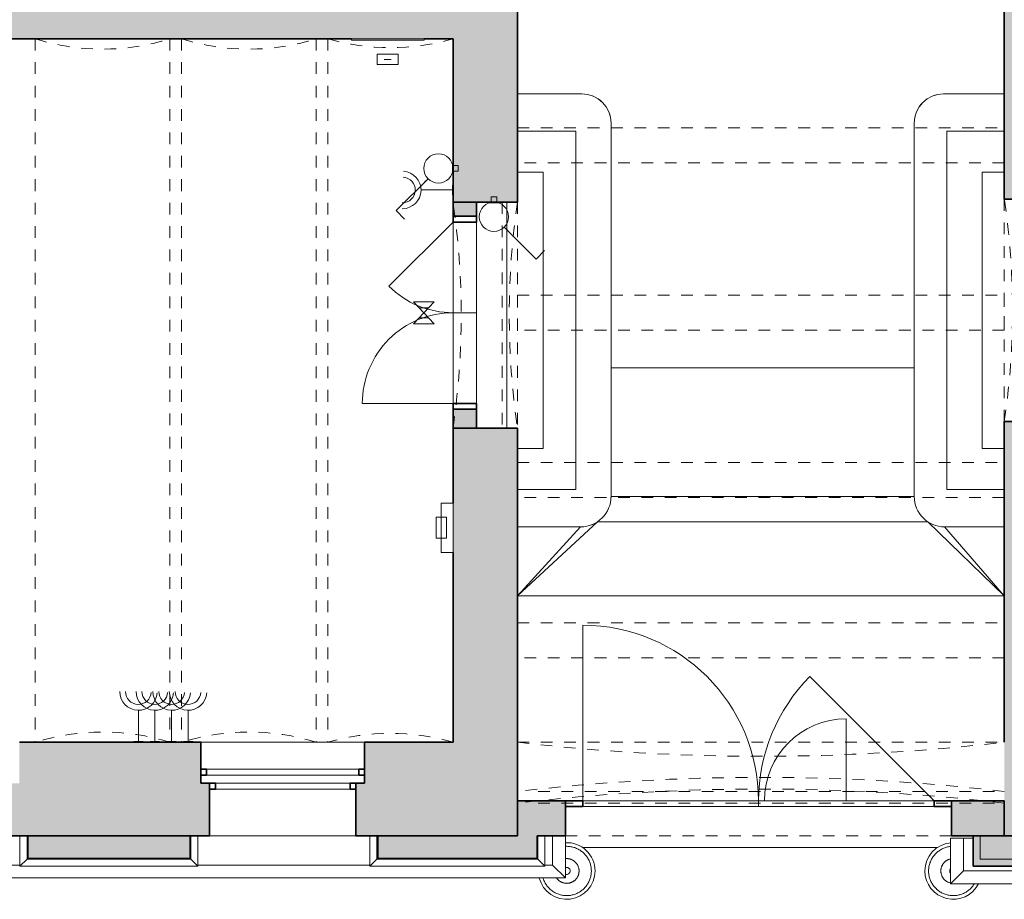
# Model space of a CAD drawing. Header units: metres. Extents: x -0.3 to 46.2, y -4.9 to 27.9.
# Tile 7 of 18: x 13.4 to 21.8, y 0 to 7.5. Entities that reach past the tile are written whole.
import ezdxf

# ---------------------------------------------------------------- set-up
doc = ezdxf.new("R2010")
doc.units = ezdxf.units.M
doc.linetypes.add('AV - Cerch_ 1 tecka 4mm', pattern=[0.006, 0.004, -0.001, 0, -0.001])
doc.linetypes.add('AV - Cerch_ 2 tecky 4mm', pattern=[0.008, 0.004, -0.0015, 0, -0.001, 0, -0.0015])
doc.layers.add('AV-SRAFY', color=7, linetype='Continuous', lineweight=35)
doc.layers.add('AV-STAVBA', color=7, linetype='Continuous', lineweight=18)
doc.layers.add('AV-TEXTY', color=5, linetype='Continuous', lineweight=13, true_color=0x0000ff)

# ---------------------------------------------------------------- blocks, each defined once
blk = doc.blocks.new('GM_Otvor s půlkruhovým nadpražím - 1930x3420_965-939870-1NP')
at = {"layer": 'AV-STAVBA', "color": 254, "linetype": 'AV - Cerch_ 1 tecka 4mm', "lineweight": 13, "true_color": 0xcccccc}
for p, q in [((-0.965, 0.275), (0.965, 0.275)), ((0.965, -0.275), (-0.965, -0.275))]:
    blk.add_line(p, q, dxfattribs=at)
for centre, start, end in [((0, 6.8916), 261.70219, 278.29781), ((0, -6.8916), 81.70219, 98.29781)]:
    blk.add_arc(centre, 6.6866, start, end, dxfattribs=at)
blk = doc.blocks.new('GM_Otvor_obdélníkový - 1930x3050-940819-1NP')
at = {"layer": 'AV-STAVBA', "color": 254, "linetype": 'AV - Cerch_ 1 tecka 4mm', "lineweight": 13, "true_color": 0xcccccc}
for p, q in [((-0.965, 0.21), (0.965, 0.21)), ((-0.965, -0.21), (0.965, -0.21)), ((-0.965, -0.21), (0.965, -0.21))]:
    blk.add_line(p, q, dxfattribs=at)
blk = doc.blocks.new('DO_2-P_Obl__členěné_22 - 1550x2020-945074-1NP')
at = {"layer": 'AV-STAVBA', "color": 254, "true_color": 0xcccccc}
for p, q in [((-0.775, 0.745), (-0.775, -0.03)), ((0.775, -0.03), (0.227, 0.518)), ((-0.775, -0.03), (0.775, -0.03)), ((-0.775, -0.23), (-0.775, -0.03)), ((0, -0.03), (0, -0.23)), ((0.775, -0.23), (0.775, -0.03)), ((-0.825, -0.23), (-0.775, -0.23)), ((-0.775, -0.23), (0.775, -0.23)), ((0.775, -0.23), (0.825, -0.23))]:
    blk.add_line(p, q, dxfattribs=at)
at = {"layer": 'AV-STAVBA', "color": 254, "lineweight": 35, "true_color": 0xcccccc}
for p, q in [((-0.775, -0.03), (-0.825, -0.03)), ((-0.825, -0.03), (-0.825, -0.23)), ((-0.775, -0.23), (-0.775, -0.03)), ((0.825, -0.03), (0.775, -0.03)), ((0.775, -0.03), (0.775, -0.23)), ((0.825, -0.23), (0.825, -0.03)), ((-0.825, -0.23), (-0.775, -0.23)), ((0.775, -0.23), (0.825, -0.23))]:
    blk.add_line(p, q, dxfattribs=at)
at = {"layer": 'AV-STAVBA', "color": 254, "linetype": 'AV - Cerch_ 1 tecka 4mm', "true_color": 0xcccccc}
for p, q in [((-0.775, -0.03), (0.775, -0.03)), ((-0.825, -0.23), (0.825, -0.23)), ((-0.775, -0.23), (0.775, -0.23))]:
    blk.add_line(p, q, dxfattribs=at)
at = {"layer": 'AV-STAVBA', "color": 254, "true_color": 0xcccccc}
for centre, start, end in [((-0.775, -0.03), 360, 90), ((0.775, -0.03), 135, 180)]:
    blk.add_arc(centre, 0.775, start, end, dxfattribs=at)
blk = doc.blocks.new('GM_Otvor s půlkruhovým nadpražím - 1900x3420_965-945535-1NP')
at = {"layer": 'AV-STAVBA', "color": 254, "linetype": 'AV - Cerch_ 1 tecka 4mm', "lineweight": 13, "true_color": 0xcccccc}
for p, q in [((-0.95, 0.29), (0.95, 0.29)), ((0.95, -0.29), (-0.95, -0.29))]:
    blk.add_line(p, q, dxfattribs=at)
for centre, start, end in [((0, 6.7014), 261.57164, 278.42836), ((0, -6.7014), 81.57164, 98.42836)]:
    blk.add_arc(centre, 6.4814, start, end, dxfattribs=at)
blk = doc.blocks.new('GM_Otvor s klenutým nadpražím - 4160x5200-1335175-1NP')
at = {"layer": 'AV-STAVBA', "color": 254, "linetype": 'AV - Cerch_ 1 tecka 4mm', "lineweight": 13, "true_color": 0xcccccc}
for p, q in [((-2.08, 0.45), (2.08, 0.45)), ((1.9965, -0.07), (-1.9965, -0.07))]:
    blk.add_line(p, q, dxfattribs=at)
for centre, start, end in [((0, 18.4167), 263.39627, 276.60373), ((0, -18.0367), 83.39627, 96.60373)]:
    blk.add_arc(centre, 18.0867, start, end, dxfattribs=at)
blk = doc.blocks.new('DO_2_Ocel__členěné dřevěné vrata - 1500x1970-1358107-1NP')
at = {"layer": 'AV-STAVBA', "color": 254, "true_color": 0xcccccc}
for p, q in [((-1.5, 1.65), (-1.5, 0.15)), ((1.5, 0.15), (0.4393, 1.2107)), ((0.75, 0.85), (0.75, 0.15)), ((-1.5, 0.1), (1.5, 0.1)), ((0, 0.15), (0, 0.1))]:
    blk.add_line(p, q, dxfattribs=at)
at = {"layer": 'AV-STAVBA', "color": 254, "lineweight": 35, "true_color": 0xcccccc}
for p, q in [((-1.5, 0.15), (-1.65, 0.15)), ((-1.65, 0.1), (-1.5, 0.1)), ((-1.5, 0.1), (-1.5, 0.15)), ((1.65, 0.15), (1.5, 0.15)), ((1.5, 0.15), (1.5, 0.1)), ((1.5, 0.1), (1.65, 0.1))]:
    blk.add_line(p, q, dxfattribs=at)
at = {"layer": 'AV-STAVBA', "color": 254, "linetype": 'AV - Cerch_ 1 tecka 4mm', "true_color": 0xcccccc}
for p, q in [((-1.65, 0.15), (1.65, 0.15)), ((-1.5, 0.15), (1.5, 0.15)), ((-1.5, 0.1), (1.5, 0.1)), ((1.65, -0.15), (-1.65, -0.15))]:
    blk.add_line(p, q, dxfattribs=at)
at = {"layer": 'AV-STAVBA', "color": 254, "true_color": 0xcccccc}
for centre, radius, start, end in [((-1.5, 0.15), 1.5, 360, 90), ((1.5, 0.15), 1.5, 135, 180), ((0.75, 0.15), 0.7, 90, 180)]:
    blk.add_arc(centre, radius, start, end, dxfattribs=at)
blk = doc.blocks.new('GM_Void_valená klenba - GM_Void_valená klenba-1557066-1NP')
at = {"layer": 'AV-STAVBA', "color": 254, "linetype": 'AV - Cerch_ 1 tecka 4mm', "lineweight": 13, "true_color": 0xcccccc}
for p, q in [((-0.575, 3.005), (-0.575, -3.005)), ((-0.575, 3.005), (0.575, 3.005)), ((0.575, 3.005), (0.575, -3.005)), ((-0.575, -3.005), (0.575, -3.005))]:
    blk.add_line(p, q, dxfattribs=at)
for centre, start, end in [((0, 4.8474), 252.66684, 287.33316), ((0, -4.8474), 72.66684, 107.33316)]:
    blk.add_arc(centre, 1.93, start, end, dxfattribs=at)
blk = doc.blocks.new('GM_Void_valená klenba - GM_Void_valená klenba-1557065-1NP')
at = {"layer": 'AV-STAVBA', "color": 254, "linetype": 'AV - Cerch_ 1 tecka 4mm', "lineweight": 13, "true_color": 0xcccccc}
for p, q in [((-0.535, 3.005), (-0.535, -3.005)), ((-0.535, 3.005), (0.535, 3.005)), ((0.535, 3.005), (0.535, -3.005)), ((-0.535, -3.005), (0.535, -3.005))]:
    blk.add_line(p, q, dxfattribs=at)
for centre, start, end in [((0, 4.8594), 253.90671, 286.09329), ((0, -4.8594), 73.90671, 106.09329)]:
    blk.add_arc(centre, 1.93, start, end, dxfattribs=at)
blk = doc.blocks.new('SFR_Trám_obdelník - 300x380-1644687-1NP')
at = {"layer": 'AV-STAVBA', "color": 254, "linetype": 'AV - Cerch_ 1 tecka 4mm', "lineweight": 13, "true_color": 0xcccccc}
for p, q in [((-2.08, -0.15), (-2.08, 0.15)), ((-2.08, 0.15), (2.08, 0.15)), ((2.08, 0.15), (2.08, -0.15)), ((2.08, -0.15), (-2.08, -0.15))]:
    blk.add_line(p, q, dxfattribs=at)
blk = doc.blocks.new('Zdobná fasáda 1NP - Zdobná fasáda 1NP-1554848-1NP')
at = {"layer": 'AV-STAVBA', "true_color": 0xcccccc}
blk.add_hatch(color=254, dxfattribs=at).paths.add_polyline_path([(21.5598, 0.2882), (23.0714, 0.2882), (23.0714, 0.5482), (23.0114, 0.5482), (23.0114, 0.3482), (21.6198, 0.3482), (21.6198, 0.5482), (21.5598, 0.5482), (21.5598, 0.4021)])
at = {"layer": 'AV-STAVBA', "color": 254, "true_color": 0xcccccc}
for p, q in [((13.415, 0.2882), (13.415, 0.5482)), ((13.475, 0.5482), (13.475, 0.3482)), ((14.875, 0.3482), (14.875, 0.5482)), ((14.935, 0.5482), (14.935, 0.2882)), ((16.405, 0.2882), (16.405, 0.5482)), ((16.465, 0.5482), (16.465, 0.3482)), ((17.8398, 0.3482), (17.8398, 0.5482)), ((17.8998, 0.5482), (17.8998, 0.2882)), ((17.9648, 0.5482), (17.9648, 0.2982)), ((18.0748, 0.5482), (18.0748, 0.1882)), ((21.3648, 0.5282), (21.4748, 0.5282)), ((21.3648, 0.1382), (21.3648, 0.5282)), ((21.4748, 0.2482), (21.4748, 0.5282)), ((21.6198, 0.3482), (21.6198, 0.5482)), ((13.475, 0.3482), (13.415, 0.2882)), ((13.475, 0.3482), (14.875, 0.3482)), ((14.935, 0.2882), (14.875, 0.3482)), ((16.465, 0.3482), (16.405, 0.2882)), ((16.465, 0.3482), (17.8398, 0.3482)), ((17.8998, 0.2882), (17.8398, 0.3482)), ((23.0114, 0.3482), (21.6198, 0.3482)), ((11.985, 0.2982), (13.415, 0.2982)), ((14.935, 0.2882), (13.415, 0.2882)), ((14.935, 0.2982), (16.405, 0.2982)), ((17.8998, 0.2882), (16.405, 0.2882)), ((17.8998, 0.2982), (17.9648, 0.2982)), ((18.0748, 0.1882), (17.9648, 0.2982)), ((18.0748, 0.1882), (5.6298, 0.1882)), ((21.4748, 0.2482), (21.3648, 0.1382)), ((33.9191, 0.2482), (21.4748, 0.2482)), ((33.8298, 0.1382), (21.3648, 0.1382))]:
    blk.add_line(p, q, dxfattribs=at)
at = {"layer": 'AV-STAVBA', "color": 254, "lineweight": 35, "true_color": 0xcccccc}
for p, q in [((21.6198, 0.5482), (21.5598, 0.5482)), ((21.5598, 0.5482), (21.5598, 0.2882)), ((21.5598, 0.2882), (23.0714, 0.2882))]:
    blk.add_line(p, q, dxfattribs=at)
at = {"layer": 'AV-STAVBA', "color": 254, "true_color": 0xcccccc, "flags": 128}
for points in [[(18.2965, 0.2482), (18.2964, 0.2566), (18.2959, 0.265), (18.295, 0.2734), (18.2939, 0.2818), (18.2923, 0.2901), (18.2905, 0.2983), (18.2883, 0.3064), (18.2859, 0.3145), (18.283, 0.3224), (18.2799, 0.3302), (18.2765, 0.3379), (18.2727, 0.3455), (18.2687, 0.3529), (18.2644, 0.3601), (18.2598, 0.3672), (18.2549, 0.374), (18.2497, 0.3807), (18.2443, 0.3871), (18.2386, 0.3933), (18.2327, 0.3993), (18.2265, 0.4051), (18.2201, 0.4106), (18.2135, 0.4158), (18.2067, 0.4208), (18.1997, 0.4255), (18.1925, 0.4299), (18.1852, 0.434), (18.1777, 0.4378), (18.17, 0.4414), (18.1622, 0.4446), (18.1543, 0.4475), (18.1463, 0.45), (18.1382, 0.4523), (18.13, 0.4542), (18.1217, 0.4558), (18.1134, 0.4571), (18.105, 0.458), (18.0966, 0.4586), (18.0881, 0.4589), (18.0797, 0.4588), (18.0748, 0.4585)], [(21.3648, 0.4575), (21.3571, 0.4565), (21.3488, 0.4551), (21.3405, 0.4534), (21.3323, 0.4513), (21.3243, 0.4489), (21.3163, 0.4462), (21.3084, 0.4431), (21.3007, 0.4398), (21.2931, 0.4361), (21.2857, 0.4322), (21.2784, 0.4279), (21.2713, 0.4234), (21.2644, 0.4185), (21.2577, 0.4134), (21.2512, 0.4081), (21.2449, 0.4025), (21.2388, 0.3966), (21.233, 0.3905), (21.2275, 0.3842), (21.2221, 0.3776), (21.2171, 0.3709), (21.2123, 0.3639), (21.2079, 0.3568), (21.2037, 0.3495), (21.1997, 0.342), (21.1961, 0.3344), (21.1929, 0.3267), (21.1899, 0.3188), (21.1872, 0.3108), (21.1849, 0.3027), (21.1829, 0.2945), (21.1812, 0.2863), (21.1798, 0.2779), (21.1788, 0.2696), (21.1781, 0.2612), (21.1777, 0.2528), (21.1777, 0.2482)], [(18.1915, 0.2482), (18.1915, 0.2524), (18.1912, 0.2567), (18.1908, 0.2609), (18.1902, 0.265), (18.1894, 0.2692), (18.1885, 0.2733), (18.1874, 0.2774), (18.1862, 0.2814), (18.1848, 0.2854), (18.1832, 0.2894), (18.1815, 0.2932), (18.1796, 0.297), (18.1776, 0.3007), (18.1754, 0.3043), (18.1731, 0.3079), (18.1706, 0.3113), (18.168, 0.3147), (18.1653, 0.3179), (18.1625, 0.321), (18.1595, 0.324), (18.1564, 0.3269), (18.1532, 0.3297), (18.1499, 0.3323), (18.1465, 0.3348), (18.143, 0.3371), (18.1394, 0.3393), (18.1357, 0.3414), (18.1319, 0.3433), (18.1281, 0.3451), (18.1242, 0.3467), (18.1202, 0.3482), (18.1162, 0.3494), (18.1121, 0.3506), (18.108, 0.3515), (18.1038, 0.3523), (18.0997, 0.353), (18.0955, 0.3534), (18.0912, 0.3537), (18.087, 0.3539), (18.0828, 0.3538), (18.0786, 0.3536), (18.0748, 0.3533)], [(21.3644, 0.3511), (21.3603, 0.3501), (21.3562, 0.3489), (21.3522, 0.3475), (21.3483, 0.346), (21.3444, 0.3443), (21.3406, 0.3425), (21.3369, 0.3405), (21.3332, 0.3383), (21.3297, 0.3361), (21.3262, 0.3336), (21.3228, 0.3311), (21.3196, 0.3284), (21.3164, 0.3256), (21.3134, 0.3226), (21.3105, 0.3196), (21.3077, 0.3164), (21.305, 0.3131), (21.3025, 0.3097), (21.3001, 0.3063), (21.2978, 0.3027), (21.2957, 0.299), (21.2938, 0.2953), (21.292, 0.2914), (21.2903, 0.2876), (21.2888, 0.2836), (21.2875, 0.2796), (21.2863, 0.2755), (21.2853, 0.2714), (21.2844, 0.2673), (21.2838, 0.2631), (21.2832, 0.2589), (21.2829, 0.2547), (21.2827, 0.2505), (21.2827, 0.2482)], [(17.884, 0.1882), (17.8859, 0.1819), (17.8887, 0.174), (17.8918, 0.1662), (17.8953, 0.1585), (17.899, 0.1509), (17.903, 0.1435), (17.9074, 0.1363), (17.912, 0.1293), (17.9169, 0.1224), (17.9221, 0.1157), (17.9275, 0.1093), (17.9332, 0.1031), (17.9391, 0.0971), (17.9453, 0.0913), (17.9516, 0.0858), (17.9582, 0.0806), (17.965, 0.0756), (17.972, 0.0709), (17.9792, 0.0665), (17.9866, 0.0624), (17.9941, 0.0586), (18.0017, 0.0551), (18.0095, 0.0519), (18.0174, 0.049), (18.0255, 0.0464), (18.0336, 0.0441), (18.0418, 0.0422), (18.0501, 0.0406), (18.0584, 0.0393), (18.0668, 0.0384), (18.0752, 0.0378), (18.0836, 0.0375), (18.092, 0.0376), (18.1004, 0.038), (18.1088, 0.0388), (18.1172, 0.0399), (18.1255, 0.0413), (18.1337, 0.043), (18.1419, 0.0451), (18.15, 0.0475), (18.158, 0.0502), (18.1658, 0.0533), (18.1735, 0.0566), (18.1811, 0.0603), (18.1886, 0.0643), (18.1958, 0.0685), (18.2029, 0.0731), (18.2099, 0.0779), (18.2166, 0.083), (18.2231, 0.0883), (18.2294, 0.0939), (18.2354, 0.0998), (18.2412, 0.1059), (18.2468, 0.1122), (18.2521, 0.1188), (18.2571, 0.1255), (18.2619, 0.1325), (18.2664, 0.1396), (18.2706, 0.1469), (18.2745, 0.1544), (18.2781, 0.162), (18.2814, 0.1698), (18.2844, 0.1776), (18.287, 0.1856), (18.2894, 0.1937), (18.2914, 0.2019), (18.2931, 0.2102), (18.2944, 0.2185), (18.2955, 0.2268), (18.2961, 0.2352), (18.2965, 0.2437), (18.2965, 0.2482)], [(17.9989, 0.1882), (18.0011, 0.1851), (18.0037, 0.1818), (18.0064, 0.1785), (18.0093, 0.1754), (18.0123, 0.1724), (18.0153, 0.1695), (18.0185, 0.1668), (18.0219, 0.1641), (18.0253, 0.1616), (18.0288, 0.1593), (18.0324, 0.1571), (18.0361, 0.155), (18.0398, 0.1531), (18.0437, 0.1513), (18.0476, 0.1497), (18.0516, 0.1483), (18.0556, 0.147), (18.0596, 0.1458), (18.0638, 0.1449), (18.0679, 0.1441), (18.0721, 0.1434), (18.0763, 0.143), (18.0805, 0.1427), (18.0847, 0.1425), (18.089, 0.1426), (18.0932, 0.1428), (18.0974, 0.1432), (18.1016, 0.1437), (18.1057, 0.1444), (18.1099, 0.1453), (18.114, 0.1463), (18.118, 0.1475), (18.122, 0.1489), (18.126, 0.1504), (18.1298, 0.1521), (18.1337, 0.154), (18.1374, 0.1559), (18.141, 0.1581), (18.1446, 0.1604), (18.1481, 0.1628), (18.1514, 0.1653), (18.1547, 0.168), (18.1578, 0.1708), (18.1609, 0.1738), (18.1638, 0.1768), (18.1666, 0.18), (18.1693, 0.1833), (18.1718, 0.1867), (18.1742, 0.1902), (18.1764, 0.1937), (18.1785, 0.1974), (18.1805, 0.2011), (18.1823, 0.205), (18.1839, 0.2089), (18.1854, 0.2128), (18.1868, 0.2168), (18.188, 0.2209), (18.189, 0.225), (18.1898, 0.2291), (18.1905, 0.2333), (18.191, 0.2375), (18.1913, 0.2417), (18.1915, 0.2459), (18.1915, 0.2482)], [(21.1777, 0.2482), (21.1779, 0.2398), (21.1784, 0.2314), (21.1792, 0.223), (21.1804, 0.2146), (21.1819, 0.2064), (21.1837, 0.1981), (21.1859, 0.19), (21.1884, 0.1819), (21.1912, 0.174), (21.1943, 0.1662), (21.1978, 0.1585), (21.2015, 0.1509), (21.2055, 0.1435), (21.2099, 0.1363), (21.2145, 0.1293), (21.2194, 0.1224), (21.2246, 0.1157), (21.23, 0.1093), (21.2357, 0.1031), (21.2416, 0.0971), (21.2478, 0.0913), (21.2541, 0.0858), (21.2607, 0.0806), (21.2675, 0.0756), (21.2745, 0.0709), (21.2817, 0.0665), (21.2891, 0.0624), (21.2966, 0.0586), (21.3042, 0.0551), (21.312, 0.0519), (21.3199, 0.049), (21.328, 0.0464), (21.3361, 0.0441), (21.3443, 0.0422), (21.3526, 0.0406), (21.3609, 0.0393), (21.3693, 0.0384), (21.3777, 0.0378), (21.3861, 0.0375), (21.3945, 0.0376), (21.4029, 0.038), (21.4113, 0.0388), (21.4197, 0.0399), (21.428, 0.0413), (21.4362, 0.043), (21.4444, 0.0451), (21.4525, 0.0475), (21.4605, 0.0502), (21.4683, 0.0533), (21.476, 0.0566), (21.4836, 0.0603), (21.4911, 0.0643), (21.4983, 0.0685), (21.5054, 0.0731), (21.5124, 0.0779), (21.5191, 0.083), (21.5256, 0.0883), (21.5319, 0.0939), (21.5379, 0.0998), (21.5437, 0.1059), (21.5493, 0.1122), (21.5546, 0.1188), (21.5596, 0.1255), (21.5644, 0.1325), (21.568, 0.1382)], [(21.2827, 0.2482), (21.2828, 0.244), (21.283, 0.2398), (21.2835, 0.2356), (21.2841, 0.2314), (21.2848, 0.2272), (21.2857, 0.2231), (21.2868, 0.219), (21.2881, 0.215), (21.2895, 0.211), (21.291, 0.2071), (21.2928, 0.2032), (21.2946, 0.1994), (21.2967, 0.1957), (21.2988, 0.1921), (21.3012, 0.1885), (21.3036, 0.1851), (21.3062, 0.1818), (21.3089, 0.1785), (21.3118, 0.1754), (21.3148, 0.1724), (21.3178, 0.1695), (21.321, 0.1668), (21.3244, 0.1641), (21.3278, 0.1616), (21.3313, 0.1593), (21.3349, 0.1571), (21.3386, 0.155), (21.3423, 0.1531), (21.3462, 0.1513), (21.3501, 0.1497), (21.3541, 0.1483), (21.3581, 0.147), (21.3621, 0.1458), (21.3648, 0.1452)]]:
    blk.add_lwpolyline(points, dxfattribs=at)
at = {"layer": 'AV-STAVBA', "color": 254, "true_color": 0xcccccc}
for centre, radius, start, end in [((18.0859, 0.2482), 0.2421, 360, 92.63918), ((21.3884, 0.2482), 0.2421, 95.62195, 180), ((18.0859, 0.2482), 0.0301, 360, 112.17271), ((21.3884, 0.2482), 0.0301, 141.26184, 180), ((18.0859, 0.2482), 0.2421, 194.39437, 360), ((18.0859, 0.2482), 0.0301, 247.82729, 360), ((21.3884, 0.2482), 0.2421, 180, 332.9023), ((21.3884, 0.2482), 0.0301, 180, 216)]:
    blk.add_arc(centre, radius, start, end, dxfattribs=at)
blk = doc.blocks.new('WI_2-1_dvojité_bez středního sloupku_vnější půlkruhové nadpraží - 1250x-1561485-1NP')
at = {"layer": 'AV-STAVBA', "color": 254, "linetype": 'AV - Cerch_ 1 tecka 4mm', "lineweight": 13, "true_color": 0xcccccc}
for p, q in [((0.7, 0.4), (-0.7, 0.4)), ((-0.7, 0.4), (0.7, 0.4)), ((0.625, 0.4), (-0.625, 0.4)), ((0.7, -0.4), (-0.7, -0.4)), ((0.625, -0.4), (-0.625, -0.4)), ((-0.625, -0.4), (0.625, -0.4))]:
    blk.add_line(p, q, dxfattribs=at)
at = {"layer": 'AV-STAVBA', "color": 254, "lineweight": 35, "true_color": 0xcccccc}
for p, q in [((-0.65, 0.17), (-0.7, 0.17)), ((-0.7, 0.17), (-0.7, 0.12)), ((-0.65, 0.12), (-0.65, 0.17)), ((0.7, 0.17), (0.65, 0.17)), ((0.65, 0.17), (0.65, 0.12)), ((0.7, 0.12), (0.7, 0.17)), ((-0.7, 0.12), (-0.65, 0.12)), ((0.65, 0.12), (0.7, 0.12)), ((-0.625, 0.05), (-0.575, 0.05)), ((-0.575, 0.05), (-0.575, 0)), ((0.575, 0), (0.575, 0.05)), ((0.575, 0.05), (0.625, 0.05)), ((0.625, 0), (0.575, 0)), ((-0.575, 0), (-0.625, 0))]:
    blk.add_line(p, q, dxfattribs=at)
at = {"layer": 'AV-STAVBA', "color": 254, "true_color": 0xcccccc}
for p, q in [((-0.7, 0.12), (-0.7, 0.17)), ((-0.7, 0.17), (0.7, 0.17)), ((-0.65, 0.17), (0.031, 0.17)), ((-0.65, 0.12), (-0.65, 0.17)), ((0.031, 0.17), (0.65, 0.17)), ((0.65, 0.12), (0.65, 0.17)), ((0.7, 0.12), (0.7, 0.17)), ((-0.7, 0.12), (0.7, 0.12)), ((0.031, 0.12), (-0.65, 0.12)), ((0.65, 0.12), (0.031, 0.12)), ((-0.625, 0.05), (-0.625, 0)), ((-0.625, 0.05), (0.625, 0.05)), ((0.031, 0.05), (-0.575, 0.05)), ((-0.575, 0.05), (-0.575, 0)), ((-0.575, 0), (0.031, 0)), ((0.575, 0.05), (0.031, 0.05)), ((0.031, 0), (0.575, 0)), ((0.575, 0.05), (0.575, 0)), ((0.625, 0.05), (0.625, 0)), ((-0.625, 0), (0.625, 0))]:
    blk.add_line(p, q, dxfattribs=at)
blk = doc.blocks.new('GM_Otvor s klenutým nadpražím - 4160x5200-1561804-1NP')
at = {"layer": 'AV-STAVBA', "color": 254, "linetype": 'AV - Cerch_ 1 tecka 4mm', "lineweight": 13, "true_color": 0xcccccc}
for p, q in [((-2.08, 0.4), (2.08, 0.4)), ((1.9965, -0.02), (-1.9965, -0.02))]:
    blk.add_line(p, q, dxfattribs=at)
for centre, start, end in [((0, 18.3667), 263.39627, 276.60373), ((0, -17.9867), 83.39627, 96.60373)]:
    blk.add_arc(centre, 18.0867, start, end, dxfattribs=at)
blk = doc.blocks.new('D0089 - 1514 - OÚPSŘ_Benešova_rvt-1-1NP')
at = {"layer": 'AV-SRAFY', "lineweight": 18, "true_color": 0xcccccc}
h = blk.add_hatch(color=254, dxfattribs=at)
h.paths.add_polyline_path([(17.1648, 7.3582), (17.6648, 7.3582), (17.6648, 10.1182), (17.1648, 10.1182), (17.1648, 8.0382)])
h.paths.add_polyline_path([(17.1648, 11.9682), (17.6648, 11.9682), (17.6648, 13.8482), (17.4148, 13.8482), (17.4148, 14.0482), (17.1648, 14.0482), (17.1648, 12.4966)])
h = blk.add_hatch(color=254, dxfattribs=at)
h.paths.add_polyline_path([(22.4048, 1.3482), (22.4048, 4.0882), (21.8248, 4.0882), (21.8248, 1.3482)])
h.paths.add_polyline_path([(21.8248, 5.9882), (22.4048, 5.9882), (22.4048, 8.5282), (21.8248, 8.5282), (21.8248, 6.7202)])
blk.add_hatch(color=254, dxfattribs=at).paths.add_polyline_path([(17.1648, 7.3582), (17.1648, 8.0382), (10.4548, 8.0382), (10.4548, 7.3582), (17.1148, 7.3582)])
h = blk.add_hatch(color=254, dxfattribs=at)
h.paths.add_polyline_path([(17.6648, 1.3482), (17.6648, 4.0332), (17.1148, 4.0332), (17.1148, 1.3482), (17.4848, 1.3482)])
h.paths.add_polyline_path([(17.6648, 5.9632), (17.6648, 7.3582), (17.1148, 7.3582), (17.1148, 5.9632), (17.4848, 5.9632)])
h = blk.add_hatch(color=254, dxfattribs=at)
h.paths.add_polyline_path([(17.3148, 4.0332), (17.3148, 4.1932), (17.1148, 4.1932), (17.1148, 4.0332)])
h.paths.add_polyline_path([(17.1148, 5.8432), (17.3148, 5.8432), (17.3148, 5.9632), (17.1148, 5.9632)])
h = blk.add_hatch(color=254, dxfattribs=at)
h.paths.add_polyline_path([(5.4398, 0.5482), (6.2648, 0.5482), (6.2648, 0.9982), (6.1898, 0.9982), (6.1898, 1.3482), (5.4398, 1.3482), (5.4398, 0.5827)])
h.paths.add_polyline_path([(13.421, 0.5482), (15.0348, 0.5482), (15.0348, 0.9982), (14.9598, 0.9982), (14.9598, 1.3482), (13.4098, 1.3482), (13.4098, 0.9982), (13.3348, 0.9982), (13.3348, 0.5482)])
h.paths.add_polyline_path([(11.3891, 0.5482), (12.0848, 0.5482), (12.0848, 0.9982), (12.0098, 0.9982), (12.0098, 1.3482), (10.4998, 1.3482), (10.4998, 0.9982), (10.4248, 0.9982), (10.4248, 0.5482)])
h.paths.add_polyline_path([(7.5148, 0.5482), (9.1748, 0.5482), (9.1748, 0.9982), (9.0998, 0.9982), (9.0998, 1.3482), (7.5898, 1.3482), (7.5898, 0.9982), (7.5148, 0.9982), (7.5148, 0.9437)])
h.paths.add_polyline_path([(16.2848, 0.5482), (17.1148, 0.5482), (17.1148, 1.3482), (16.3598, 1.3482), (16.3598, 0.9982), (16.2848, 0.9982), (16.2848, 0.9437)])
h = blk.add_hatch(color=254, dxfattribs=at)
h.paths.add_polyline_path([(17.4848, 0.5482), (17.6648, 0.5482), (17.6648, 1.3482), (17.1148, 1.3482), (17.1148, 0.5482)])
h.paths.add_polyline_path([(21.8248, 0.5482), (22.4048, 0.5482), (22.4048, 1.3482), (21.8248, 1.3482), (21.8248, 0.5827)])
h = blk.add_hatch(color=254, dxfattribs=at)
h.paths.add_polyline_path([(17.6648, 0.5482), (18.0748, 0.5482), (18.0748, 0.8482), (17.6648, 0.8482), (17.6648, 0.5827)])
h.paths.add_polyline_path([(21.8248, 0.5482), (21.8248, 0.8482), (21.3748, 0.8482), (21.3748, 0.5482), (21.8025, 0.5482)])
h = blk.add_hatch(color=254, dxfattribs=at)
h.paths.add_polyline_path([(13.4815, 0.3547), (14.8685, 0.3547), (14.8685, 0.5482), (13.4815, 0.5482)])
h.paths.add_polyline_path([(10.5715, 0.3547), (11.9185, 0.3547), (11.9185, 0.5482), (10.5715, 0.5482)])
h.paths.add_polyline_path([(7.6615, 0.3547), (9.0085, 0.3547), (9.0085, 0.5482), (7.6615, 0.5482)])
h.paths.add_polyline_path([(17.8333, 0.3547), (17.8333, 0.5482), (16.4715, 0.5482), (16.4715, 0.3547), (17.7387, 0.3547)])
h.paths.add_polyline_path([(5.4448, 0.3547), (6.0985, 0.3547), (6.0985, 0.5482), (5.4448, 0.5482), (5.4448, 0.4482)])
h = blk.add_hatch(color=254, dxfattribs=at)
h.paths.add_polyline_path([(27.5014, 0.3482), (28.8614, 0.3482), (28.8614, 0.5482), (27.5014, 0.5482)])
h.paths.add_polyline_path([(34.0048, 0.3482), (34.0048, 0.5482), (33.3614, 0.5482), (33.3614, 0.3482), (33.9791, 0.3482)])
h.paths.add_polyline_path([(21.8025, 0.3482), (23.0114, 0.3482), (23.0114, 0.5482), (21.6198, 0.5482), (21.6198, 0.3482)])
h.paths.add_polyline_path([(31.708, 0.3482), (31.8014, 0.3482), (31.8014, 0.5482), (30.4214, 0.5482), (30.4214, 0.3482)])
h.paths.add_polyline_path([(24.5714, 0.3482), (25.9414, 0.3482), (25.9414, 0.5482), (24.5714, 0.5482)])
at = {"layer": 'AV-STAVBA', "color": 254, "lineweight": 35, "true_color": 0xcccccc}
for p, q in [((17.6648, 7.3582), (17.6648, 10.1182)), ((21.8248, 8.5282), (21.8248, 5.9882)), ((10.4548, 7.3582), (16.2469, 7.3582)), ((16.8669, 7.3582), (17.1148, 7.3582)), ((17.1148, 7.3582), (17.1148, 5.9632)), ((17.6648, 5.9632), (17.6648, 7.3582)), ((21.8248, 5.9882), (22.4048, 5.9882)), ((17.1148, 5.9632), (17.6648, 5.9632)), ((17.1148, 5.9632), (17.1148, 5.8432)), ((17.3148, 5.9632), (17.1148, 5.9632)), ((17.3148, 5.8432), (17.3148, 5.9632)), ((17.1148, 5.8432), (17.3148, 5.8432)), ((17.1148, 4.1932), (17.1148, 4.0332)), ((17.3148, 4.1932), (17.1148, 4.1932)), ((17.3148, 4.0332), (17.3148, 4.1932)), ((22.4048, 4.0882), (21.8248, 4.0882)), ((21.8248, 4.0882), (21.8248, 1.3482)), ((17.1148, 4.0332), (17.1148, 3.3905)), ((17.6648, 4.0332), (17.1148, 4.0332)), ((17.1148, 4.0332), (17.3148, 4.0332)), ((17.6648, 1.3482), (17.6648, 4.0332)), ((17.1148, 2.9705), (17.1148, 1.3482)), ((14.9598, 1.3482), (13.4098, 1.3482)), ((14.9598, 1.1182), (14.9598, 1.3482)), ((17.1148, 1.3482), (16.3598, 1.3482)), ((16.3598, 1.3482), (16.3598, 1.1182)), ((17.6648, 0.5482), (17.6648, 1.3482)), ((14.9598, 0.9982), (14.9598, 1.0682)), ((16.3598, 1.0682), (16.3598, 0.9982)), ((15.0348, 0.9982), (14.9598, 0.9982)), ((15.0348, 0.5482), (15.0348, 0.9982)), ((16.3598, 0.9982), (16.2848, 0.9982)), ((16.2848, 0.9982), (16.2848, 0.5482)), ((18.0748, 0.8482), (17.6648, 0.8482)), ((17.6648, 0.8482), (17.6648, 0.5482)), ((18.0748, 0.5482), (18.0748, 0.8482)), ((21.8248, 0.8482), (21.3748, 0.8482)), ((21.3748, 0.8482), (21.3748, 0.5482)), ((21.8248, 0.5482), (21.8248, 0.8482)), ((13.3348, 0.5482), (15.0348, 0.5482)), ((14.8685, 0.5482), (13.4815, 0.5482)), ((13.4815, 0.5482), (13.4815, 0.3547)), ((14.8685, 0.3547), (14.8685, 0.5482)), ((16.2848, 0.5482), (17.1148, 0.5482)), ((17.6648, 0.5482), (16.4715, 0.5482)), ((16.4715, 0.5482), (16.4715, 0.3547)), ((17.1148, 0.5482), (17.6648, 0.5482)), ((17.8333, 0.5482), (18.0748, 0.5482)), ((17.8333, 0.3547), (17.8333, 0.5482)), ((21.3748, 0.5482), (21.8248, 0.5482)), ((23.0114, 0.5482), (21.6198, 0.5482)), ((13.4815, 0.3547), (14.8685, 0.3547)), ((16.4715, 0.3547), (17.8333, 0.3547))]:
    blk.add_line(p, q, dxfattribs=at)
at = {"layer": 'AV-STAVBA', "color": 254, "true_color": 0xcccccc}
for p, q in [((18.2148, 6.8882), (17.6648, 6.8882)), ((21.8248, 6.8882), (21.3048, 6.8882)), ((18.1648, 6.5682), (17.6648, 6.5682)), ((18.1648, 3.5082), (18.1648, 6.5682)), ((18.4648, 3.4482), (18.4648, 6.6382)), ((21.0548, 6.6382), (21.0548, 3.4482)), ((21.3348, 6.5682), (21.3348, 3.5082)), ((21.8248, 6.5682), (21.3348, 6.5682)), ((17.8848, 6.2182), (17.6648, 6.2182)), ((17.8848, 3.8582), (17.8848, 6.2182)), ((21.6348, 6.2182), (21.6348, 3.8582)), ((21.8248, 6.2182), (21.6348, 6.2182)), ((17.5748, 4.0332), (17.5748, 5.9632)), ((17.1148, 4.2432), (17.1148, 5.7932)), ((17.1148, 4.2432), (17.1148, 5.7932)), ((17.3148, 5.7932), (17.3148, 4.2432)), ((17.3148, 4.2432), (17.3148, 5.7932)), ((18.4648, 4.5482), (21.0548, 4.5482)), ((17.6648, 3.8582), (17.8848, 3.8582)), ((21.6348, 3.8582), (21.8248, 3.8582)), ((17.6648, 3.5082), (18.1648, 3.5082)), ((21.3348, 3.5082), (21.8248, 3.5082)), ((18.4648, 3.4482), (21.0548, 3.4482)), ((17.6648, 2.5982), (18.3493, 3.232)), ((18.3493, 3.2321), (21.1704, 3.2321)), ((21.8248, 2.5982), (21.1704, 3.232)), ((17.6648, 2.5982), (18.2048, 3.1882)), ((17.6648, 3.1882), (18.2048, 3.1882)), ((21.3148, 3.1882), (21.8248, 2.5982)), ((21.3148, 3.1882), (21.8248, 3.1882)), ((21.8248, 2.5982), (17.6648, 2.5982)), ((14.9598, 1.3482), (16.3598, 1.3482)), ((21.2248, 0.8482), (18.2248, 0.8482)), ((13.475, 0.3482), (13.475, 0.5482)), ((14.875, 0.5482), (14.875, 0.3482)), ((16.2848, 0.5482), (15.0348, 0.5482)), ((16.465, 0.3482), (16.465, 0.5482)), ((17.8398, 0.5482), (17.8398, 0.3482)), ((17.9648, 0.5482), (17.9648, 0.2982)), ((21.4748, 0.5282), (21.5598, 0.5282)), ((21.4748, 0.2482), (21.4748, 0.5282)), ((21.6198, 0.5482), (21.6198, 0.3482)), ((18.2198, 0.4482), (19.2148, 0.4482)), ((20.1648, 0.4482), (19.2148, 0.4482)), ((20.1648, 0.4482), (21.2544, 0.4482)), ((13.475, 0.3482), (13.4815, 0.3547)), ((14.875, 0.3482), (13.475, 0.3482)), ((14.875, 0.3482), (14.8685, 0.3547)), ((16.465, 0.3482), (16.4715, 0.3547)), ((17.8398, 0.3482), (16.465, 0.3482)), ((17.8398, 0.3482), (17.8333, 0.3547)), ((21.6198, 0.3482), (23.0114, 0.3482)), ((13.415, 0.2982), (11.985, 0.2982)), ((16.405, 0.2982), (14.935, 0.2982)), ((17.9648, 0.2982), (17.8998, 0.2982)), ((21.8248, 0.2482), (21.4748, 0.2482)), ((33.9191, 0.2482), (21.8248, 0.2482))]:
    blk.add_line(p, q, dxfattribs=at)
at = {"layer": 'AV-STAVBA', "color": 254, "linetype": 'AV - Cerch_ 2 tecky 4mm', "true_color": 0xcccccc}
for p, q in [((18.2148, 6.8882), (17.6648, 6.8882)), ((21.8248, 6.8882), (21.3048, 6.8882)), ((18.1648, 6.5682), (17.6648, 6.5682)), ((18.1648, 3.5082), (18.1648, 6.5682)), ((18.4648, 3.4482), (18.4648, 6.6382)), ((21.0548, 6.6382), (21.0548, 3.4482)), ((21.3348, 6.5682), (21.3348, 3.5082)), ((21.8248, 6.5682), (21.3348, 6.5682)), ((17.8848, 6.2182), (17.6648, 6.2182)), ((17.8848, 3.8582), (17.8848, 6.2182)), ((21.6348, 6.2182), (21.6348, 3.8582)), ((21.8248, 6.2182), (21.6348, 6.2182)), ((17.5748, 4.0332), (17.5748, 5.9632)), ((17.6648, 3.8582), (17.8848, 3.8582)), ((21.6348, 3.8582), (21.8248, 3.8582)), ((17.6648, 3.5082), (18.1648, 3.5082)), ((21.3348, 3.5082), (21.8248, 3.5082)), ((17.6648, 3.1882), (18.2048, 3.1882)), ((21.3148, 3.1882), (21.8248, 3.1882))]:
    blk.add_line(p, q, dxfattribs=at)
at = {"layer": 'AV-STAVBA', "color": 254, "true_color": 0xcccccc}
for centre, radius, start, end in [((18.2148, 6.6382), 0.25, 0, 90), ((21.3048, 6.6382), 0.25, 90, 180), ((18.2048, 3.4482), 0.26, 270, 0), ((21.3148, 3.4482), 0.26, 180, 270)]:
    blk.add_arc(centre, radius, start, end, dxfattribs=at)
at = {"layer": 'AV-STAVBA', "color": 254, "linetype": 'AV - Cerch_ 2 tecky 4mm', "true_color": 0xcccccc}
for centre, radius, start, end in [((18.2148, 6.6382), 0.25, 0, 90), ((21.3048, 6.6382), 0.25, 90, 180), ((18.2048, 3.4482), 0.26, 270, 0), ((21.3148, 3.4482), 0.26, 180, 270)]:
    blk.add_arc(centre, radius, start, end, dxfattribs=at)
at = {"layer": 'AV-STAVBA', "color": 254, "lineweight": 18, "true_color": 0xcccccc}
for name, p in [('GM_Void_valená klenba - GM_Void_valená klenba-1557066-1NP', (14.1198, 4.3532)), ('GM_Void_valená klenba - GM_Void_valená klenba-1557066-1NP', (15.3698, 4.3532)), ('GM_Void_valená klenba - GM_Void_valená klenba-1557065-1NP', (16.5798, 4.3532)), ('SFR_Trám_obdelník - 300x380-1644687-1NP', (19.7448, 6.4482)), ('SFR_Trám_obdelník - 300x380-1644687-1NP', (19.7448, 5.0182)), ('SFR_Trám_obdelník - 300x380-1644687-1NP', (19.7448, 3.5882)), ('SFR_Trám_obdelník - 300x380-1644687-1NP', (19.7448, 2.2182)), ('DO_2_Ocel__členěné dřevěné vrata - 1500x1970-1358107-1NP', (19.7248, 0.6982)), ('WI_2-1_dvojité_bez středního sloupku_vnější půlkruhové nadpraží - 1250x-1561485-1NP', (15.6598, 0.9482)), ('GM_Otvor s klenutým nadpražím - 4160x5200-1335175-1NP', (19.7448, 0.8982)), ('GM_Otvor s klenutým nadpražím - 4160x5200-1561804-1NP', (19.7448, 0.9482)), ('Zdobná fasáda 1NP - Zdobná fasáda 1NP-1554848-1NP', (0, 0))]:
    blk.add_blockref(name, p, dxfattribs=at)
for name, p, rotation in [('GM_Otvor s půlkruhovým nadpražím - 1900x3420_965-945535-1NP', (22.1148, 5.0382), 269.9999999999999), ('GM_Otvor s půlkruhovým nadpražím - 1930x3420_965-939870-1NP', (17.3898, 4.9982), 89.99999999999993), ('GM_Otvor_obdélníkový - 1930x3050-940819-1NP', (17.3248, 4.9982), 269.9999999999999), ('DO_2-P_Obl__členěné_22 - 1550x2020-945074-1NP', (17.0848, 5.0182), 89.99999999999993)]:
    blk.add_blockref(name, p, dxfattribs=dict(at, rotation=rotation))
blk = doc.blocks.new('EF_Vypínač - Jednoklapka-V4-1NP')
at = {"layer": 'AV-STAVBA'}
for p, q in [((4.9975, 13.7674), (5.0018, 13.77)), ((5.0382, 13.6986), (4.9975, 13.7674)), ((5.0018, 13.77), (5.0425, 13.7011)), ((5.0026, 13.7588), (5.0331, 13.7072)), ((5.0331, 13.7072), (5.0026, 13.7588)), ((5.0099, 13.7562), (5.0487, 13.7791)), ((5.0731, 13.7378), (5.0344, 13.7149)), ((5.0487, 13.7791), (5.0731, 13.7378)), ((5.0425, 13.7011), (5.0382, 13.6986))]:
    blk.add_line(p, q, dxfattribs=at)
blk = doc.blocks.new('EF_Vypínač - Jednoklapka-V6-1NP')
at = {"layer": 'AV-STAVBA'}
for p, q in [((25.1398, 10.8822), (25.1398, 10.8022)), ((25.1448, 10.8822), (25.1398, 10.8822)), ((25.1398, 10.8122), (25.1398, 10.8722)), ((25.1398, 10.8722), (25.1398, 10.8122)), ((25.1448, 10.8022), (25.1448, 10.8822)), ((25.1898, 10.8662), (25.1448, 10.8662)), ((25.1898, 10.8182), (25.1898, 10.8662)), ((25.1398, 10.8022), (25.1448, 10.8022)), ((25.1448, 10.8182), (25.1898, 10.8182))]:
    blk.add_line(p, q, dxfattribs=at)
blk = doc.blocks.new('EF_Zásuvka - Dvojzásuvka-840806-1NP')
at = {"layer": 'AV-STAVBA'}
for p, q in [((35.8949, 13.6982), (35.8949, 13.6932)), ((35.8949, 13.6932), (35.9749, 13.6932)), ((35.9049, 13.6932), (35.9649, 13.6932)), ((35.9649, 13.6932), (35.9049, 13.6932)), ((35.9049, 13.6932), (35.9649, 13.6932)), ((35.9649, 13.6932), (35.9049, 13.6932)), ((35.9099, 13.6932), (35.9599, 13.6932)), ((35.9099, 13.6932), (35.9599, 13.6932)), ((35.9149, 13.6932), (35.9529, 13.6932)), ((35.9149, 13.6932), (35.9529, 13.6932)), ((35.9149, 13.6932), (35.9529, 13.6932)), ((35.9149, 13.6932), (35.9529, 13.6932)), ((35.9261, 13.6932), (35.9224, 13.6932)), ((35.9261, 13.6932), (35.9224, 13.6932)), ((35.9274, 13.6932), (35.9237, 13.6932)), ((35.9274, 13.6932), (35.9237, 13.6932)), ((35.9324, 13.6932), (35.9361, 13.6932)), ((35.9324, 13.6932), (35.9361, 13.6932)), ((35.9374, 13.6932), (35.9411, 13.6932)), ((35.9374, 13.6932), (35.9411, 13.6932)), ((35.941, 13.6932), (35.9448, 13.6932)), ((35.941, 13.6932), (35.9448, 13.6932)), ((35.9424, 13.6932), (35.9461, 13.6932)), ((35.9424, 13.6932), (35.9461, 13.6932)), ((35.9749, 13.6932), (35.9749, 13.6982))]:
    blk.add_line(p, q, dxfattribs=at)
blk = doc.blocks.new('EF_Zásuvka - Dvojzásuvka-V11-1NP')
at = {"layer": 'AV-STAVBA'}
for p, q in [((38.7251, 1.3532), (38.8051, 1.3532)), ((38.7251, 1.3482), (38.7251, 1.3532)), ((38.7351, 1.3532), (38.7951, 1.3532)), ((38.7951, 1.3532), (38.7351, 1.3532)), ((38.7351, 1.3532), (38.7951, 1.3532)), ((38.7951, 1.3532), (38.7351, 1.3532)), ((38.7901, 1.3532), (38.7401, 1.3532)), ((38.7901, 1.3532), (38.7401, 1.3532)), ((38.7832, 1.3532), (38.7451, 1.3532)), ((38.7832, 1.3532), (38.7451, 1.3532)), ((38.7832, 1.3532), (38.7451, 1.3532)), ((38.7832, 1.3532), (38.7451, 1.3532)), ((38.7526, 1.3532), (38.7564, 1.3532)), ((38.7526, 1.3532), (38.7564, 1.3532)), ((38.754, 1.3532), (38.7577, 1.3532)), ((38.754, 1.3532), (38.7577, 1.3532)), ((38.7664, 1.3532), (38.7626, 1.3532)), ((38.7664, 1.3532), (38.7626, 1.3532)), ((38.7714, 1.3532), (38.7676, 1.3532)), ((38.7714, 1.3532), (38.7676, 1.3532)), ((38.7751, 1.3532), (38.7713, 1.3532)), ((38.7751, 1.3532), (38.7713, 1.3532)), ((38.7764, 1.3532), (38.7726, 1.3532)), ((38.7764, 1.3532), (38.7726, 1.3532)), ((38.8051, 1.3532), (38.8051, 1.3482))]:
    blk.add_line(p, q, dxfattribs=at)
blk = doc.blocks.new('EE_FB_Rozvaděč na stěnu - 600x900-861340-1NP')
at = {"layer": 'AV-STAVBA'}
for p, q in [((17.0148, 2.9705), (17.0148, 3.3905)), ((17.1148, 3.3905), (17.0148, 3.3905)), ((17.1148, 3.3905), (17.1148, 2.9705)), ((17.0148, 2.9705), (17.1148, 2.9705))]:
    blk.add_line(p, q, dxfattribs=at)
at = {"layer": 'AV-STAVBA', "color": 5, "lineweight": 13, "true_color": 0x0000ff}
for p, q in [((16.97, 3.2705), (16.97, 3.0905)), ((17.06, 3.2705), (16.97, 3.2705)), ((17.0148, 3.2105), (17.0148, 3.1505)), ((17.06, 3.0905), (17.06, 3.2705)), ((16.97, 3.0905), (17.06, 3.0905))]:
    blk.add_line(p, q, dxfattribs=at)
blk = doc.blocks.new('EE_Rozvaděč zapuštěný do stěny - 600x900-860091-1NP')
at = {"layer": 'AV-STAVBA'}
for p, q in [((16.2469, 7.3582), (16.8669, 7.3582)), ((16.2469, 7.3582), (16.2469, 7.3482)), ((16.8669, 7.3482), (16.2469, 7.3482)), ((16.8669, 7.3482), (16.8669, 7.3582))]:
    blk.add_line(p, q, dxfattribs=at)
at = {"layer": 'AV-STAVBA', "color": 5, "lineweight": 13, "true_color": 0x0000ff}
for p, q in [((16.4669, 7.2284), (16.4669, 7.1384)), ((16.6469, 7.2284), (16.4669, 7.2284)), ((16.5269, 7.1834), (16.5869, 7.1834)), ((16.6469, 7.1384), (16.6469, 7.2284)), ((16.4669, 7.1384), (16.6469, 7.1384))]:
    blk.add_line(p, q, dxfattribs=at)
blk = doc.blocks.new('LF_Svítidlo nouzové nástěnné - Svítidlo nástěnné_nouzové-902812-1NP')
at = {"layer": 'AV-STAVBA', "color": 5, "true_color": 0x0000ff}
for p, q in [((16.9532, 4.9238), (16.7764, 5.1126)), ((16.9532, 5.1126), (16.7764, 4.9238)), ((16.9532, 5.1126), (16.7764, 5.1126)), ((16.9053, 5.0614), (16.8244, 5.0614)), ((16.9053, 4.975), (16.8244, 4.975)), ((16.9532, 4.9238), (16.7764, 4.9238))]:
    blk.add_line(p, q, dxfattribs=at)

msp = doc.modelspace()

# ---------------------------------------------------------------- linework, layer by layer
at = {"layer": 'AV-TEXTY', "lineweight": 5}
for p, q in [((16.9014, 6.1632), (16.6288, 5.8906)), ((16.9014, 6.1632), (16.8717, 6.1335)), ((16.8416, 6.067), (17.1148, 6.067)), ((16.6288, 5.8906), (16.7007, 5.8187)), ((17.5525, 5.7498), (17.5822, 5.7201)), ((17.5525, 5.7498), (17.8252, 5.4772)), ((17.8252, 5.4772), (17.8971, 5.5491)), ((14.4266, 1.6214), (14.4266, 1.3482)), ((14.5666, 1.6214), (14.5666, 1.3482)), ((14.7107, 1.6214), (14.7107, 1.3482)), ((14.8507, 1.6214), (14.8507, 1.3482))]:
    msp.add_line(p, q, dxfattribs=at)
for centre in [(16.9898, 6.2516), (17.4641, 5.8382)]:
    msp.add_circle(centre, 0.125, dxfattribs=at)
for centre, radius, start, end in [((16.6816, 6.067), 0.16, 270, 86.41054), ((16.6816, 6.067), 0.11, 270, 86.41054), ((14.4266, 1.7814), 0.16, 180, 356.41054), ((14.4266, 1.7814), 0.11, 180, 356.41054), ((14.5666, 1.7814), 0.16, 180, 356.41054), ((14.5666, 1.7814), 0.11, 180, 356.41054), ((14.7107, 1.7814), 0.16, 180, 356.41054), ((14.7107, 1.7814), 0.11, 180, 356.41054), ((14.8507, 1.7814), 0.16, 180, 356.41054), ((14.8507, 1.7814), 0.11, 180, 356.41054)]:
    msp.add_arc(centre, radius, start, end, dxfattribs=at)

# ---------------------------------------------------------------- block references
at = {"lineweight": 5}
msp.add_blockref('D0089 - 1514 - OÚPSŘ_Benešova_rvt-1-1NP', (0, 0), dxfattribs=at)
at = {"layer": 'AV-STAVBA', "color": 5, "lineweight": 13, "true_color": 0x0000ff}
for name in ['EE_Rozvaděč zapuštěný do stěny - 600x900-860091-1NP', 'EE_FB_Rozvaděč na stěnu - 600x900-861340-1NP']:
    msp.add_blockref(name, (0, 0), dxfattribs=at)
at = {"layer": 'AV-STAVBA'}
for name, p in [('EF_Vypínač - Jednoklapka-V6-1NP', (-8.03, -4.5906)), ('EF_Zásuvka - Dvojzásuvka-V11-1NP', (-24.3385, 0)), ('EF_Zásuvka - Dvojzásuvka-V11-1NP', (-24.1985, 0)), ('EF_Zásuvka - Dvojzásuvka-V11-1NP', (-24.0544, 0)), ('EF_Zásuvka - Dvojzásuvka-V11-1NP', (-23.9144, 0))]:
    msp.add_blockref(name, p, dxfattribs=at)
for name, p, rotation in [('EF_Zásuvka - Dvojzásuvka-840806-1NP', (3.4166, 42.0019), 270.0000000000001), ('EF_Vypínač - Jednoklapka-V4-1NP', (26.7251, -5.3559), 59.37292459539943)]:
    msp.add_blockref(name, p, dxfattribs=dict(at, rotation=rotation))
at = {"layer": 'AV-STAVBA', "color": 5, "true_color": 0x0000ff}
msp.add_blockref('LF_Svítidlo nouzové nástěnné - Svítidlo nástěnné_nouzové-902812-1NP', (0, 0), dxfattribs=at)

doc.saveas('drawing.dxf')
